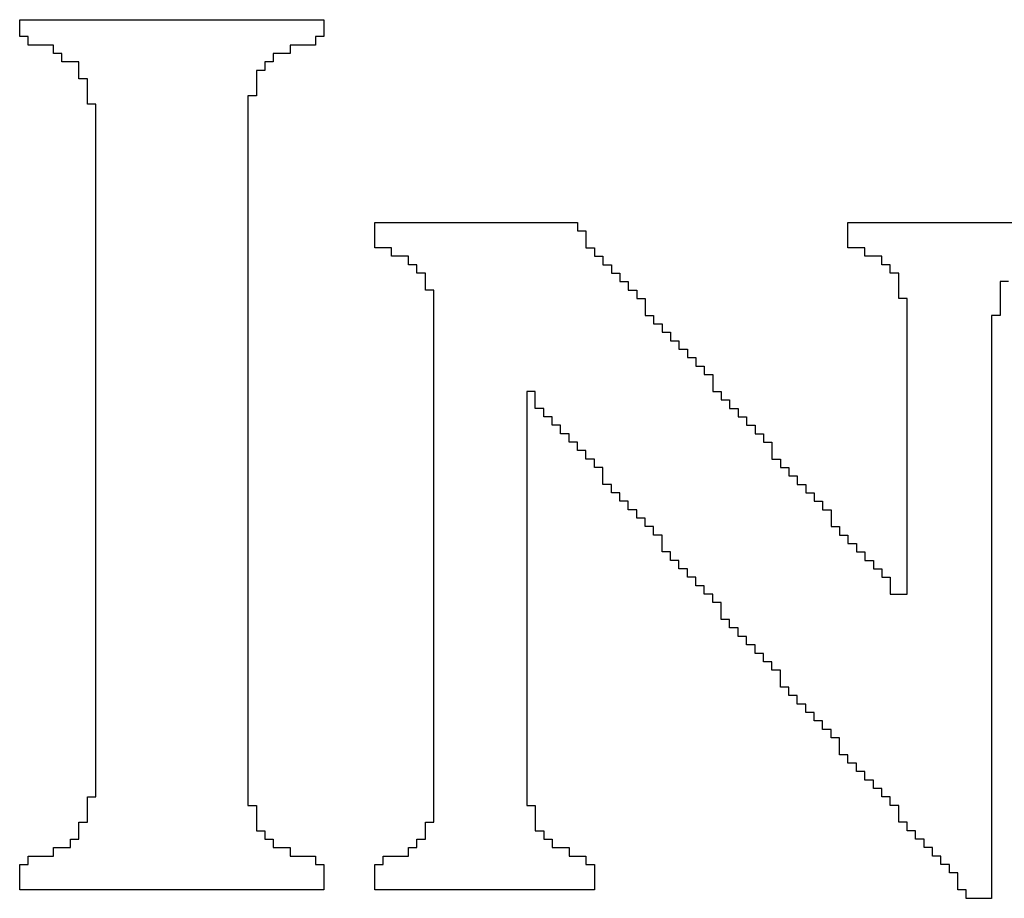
# Model space of a CAD drawing. Header units: inches. Extents: x -2.3 to 12.7, y -2.8 to 6.7.
# Tile 161 of 171: x 10.701 to 10.818, y -1.008 to -0.904. Entities that reach past the tile are written whole.
import ezdxf

# ---------------------------------------------------------------- set-up
doc = ezdxf.new("R2010")
doc.units = ezdxf.units.IN
doc.header["$MEASUREMENT"] = 0
doc.layers.add('M10 Fab Notes', color=56, linetype='Continuous')

msp = doc.modelspace()

# ---------------------------------------------------------------- linework, layer by layer
at = {"layer": 'M10 Fab Notes'}
for p, q in [((10.70124, -0.9049), (10.70124, -0.9039)), ((10.70124, -0.9039), (10.73724, -0.9039)), ((10.73724, -0.9039), (10.73724, -0.9049)), ((10.70124, -0.9059), (10.70124, -0.9049)), ((10.73724, -0.9049), (10.73724, -0.9059)), ((10.70224, -0.9059), (10.70124, -0.9059)), ((10.70224, -0.9069), (10.70224, -0.9059)), ((10.73724, -0.9059), (10.73624, -0.9059)), ((10.73624, -0.9059), (10.73624, -0.9069)), ((10.70524, -0.9069), (10.70224, -0.9069)), ((10.70524, -0.9079), (10.70524, -0.9069)), ((10.73624, -0.9069), (10.73324, -0.9069)), ((10.73324, -0.9069), (10.73324, -0.9079)), ((10.70624, -0.9079), (10.70524, -0.9079)), ((10.70624, -0.9089), (10.70624, -0.9079)), ((10.73324, -0.9079), (10.73124, -0.9079)), ((10.73124, -0.9079), (10.73124, -0.9089)), ((10.70824, -0.9089), (10.70624, -0.9089)), ((10.70824, -0.9099), (10.70824, -0.9089)), ((10.73124, -0.9089), (10.73024, -0.9089)), ((10.73024, -0.9089), (10.73024, -0.9099)), ((10.70824, -0.9109), (10.70824, -0.9099)), ((10.70924, -0.9109), (10.70824, -0.9109)), ((10.70924, -0.9119), (10.70924, -0.9109)), ((10.73024, -0.9099), (10.72924, -0.9099)), ((10.72924, -0.9099), (10.72924, -0.9109)), ((10.72924, -0.9109), (10.72924, -0.9119)), ((10.70924, -0.9129), (10.70924, -0.9119)), ((10.72924, -0.9119), (10.72924, -0.9129)), ((10.70924, -0.9139), (10.70924, -0.9129)), ((10.72924, -0.9129), (10.72824, -0.9129)), ((10.72824, -0.9129), (10.72824, -0.9139)), ((10.71024, -0.9139), (10.70924, -0.9139)), ((10.71024, -0.9149), (10.71024, -0.9139)), ((10.72824, -0.9139), (10.72824, -0.9149)), ((10.71024, -0.9159), (10.71024, -0.9149)), ((10.72824, -0.9149), (10.72824, -0.9159)), ((10.71024, -0.9169), (10.71024, -0.9159)), ((10.72824, -0.9159), (10.72824, -0.9169)), ((10.71024, -0.9179), (10.71024, -0.9169)), ((10.71024, -0.9189), (10.71024, -0.9179)), ((10.72824, -0.9169), (10.72824, -0.9179)), ((10.72824, -0.9179), (10.72824, -0.9189)), ((10.71024, -0.9199), (10.71024, -0.9189)), ((10.72824, -0.9189), (10.72824, -0.9199)), ((10.71024, -0.9209), (10.71024, -0.9199)), ((10.72824, -0.9199), (10.72824, -0.9209)), ((10.71024, -0.9219), (10.71024, -0.9209)), ((10.72824, -0.9209), (10.72824, -0.9219)), ((10.71024, -0.9229), (10.71024, -0.9219)), ((10.72824, -0.9219), (10.72824, -0.9229)), ((10.71024, -0.9239), (10.71024, -0.9229)), ((10.72824, -0.9229), (10.72824, -0.9239)), ((10.71024, -0.9249), (10.71024, -0.9239)), ((10.71024, -0.9259), (10.71024, -0.9249)), ((10.72824, -0.9239), (10.72824, -0.9249)), ((10.72824, -0.9249), (10.72824, -0.9259)), ((10.71024, -0.9269), (10.71024, -0.9259)), ((10.72824, -0.9259), (10.72824, -0.9269)), ((10.71024, -0.9279), (10.71024, -0.9269)), ((10.72824, -0.9269), (10.72824, -0.9279)), ((10.71024, -0.9289), (10.71024, -0.9279)), ((10.72824, -0.9279), (10.72824, -0.9289)), ((10.74324, -0.9289), (10.74324, -0.9279)), ((10.74324, -0.9279), (10.76724, -0.9279)), ((10.76724, -0.9279), (10.76724, -0.9289)), ((10.79924, -0.9289), (10.79924, -0.9279)), ((10.79924, -0.9279), (10.82324, -0.9279)), ((10.71024, -0.9299), (10.71024, -0.9289)), ((10.72824, -0.9289), (10.72824, -0.9299)), ((10.74324, -0.9299), (10.74324, -0.9289)), ((10.76724, -0.9289), (10.76824, -0.9289)), ((10.76824, -0.9289), (10.76824, -0.9299)), ((10.79924, -0.9299), (10.79924, -0.9289)), ((10.71024, -0.9309), (10.71024, -0.9299)), ((10.72824, -0.9299), (10.72824, -0.9309)), ((10.74324, -0.9309), (10.74324, -0.9299)), ((10.76824, -0.9299), (10.76824, -0.9309)), ((10.79924, -0.9309), (10.79924, -0.9299)), ((10.71024, -0.9319), (10.71024, -0.9309)), ((10.71024, -0.9329), (10.71024, -0.9319)), ((10.72824, -0.9309), (10.72824, -0.9319)), ((10.72824, -0.9319), (10.72824, -0.9329)), ((10.74524, -0.9309), (10.74324, -0.9309)), ((10.74524, -0.9319), (10.74524, -0.9309)), ((10.74724, -0.9319), (10.74524, -0.9319)), ((10.74724, -0.9329), (10.74724, -0.9319)), ((10.76824, -0.9309), (10.76924, -0.9309)), ((10.76924, -0.9309), (10.76924, -0.9319)), ((10.76924, -0.9319), (10.77024, -0.9319)), ((10.77024, -0.9319), (10.77024, -0.9329)), ((10.80124, -0.9309), (10.79924, -0.9309)), ((10.80124, -0.9319), (10.80124, -0.9309)), ((10.80324, -0.9319), (10.80124, -0.9319)), ((10.80324, -0.9329), (10.80324, -0.9319)), ((10.71024, -0.9339), (10.71024, -0.9329)), ((10.72824, -0.9329), (10.72824, -0.9339)), ((10.74824, -0.9329), (10.74724, -0.9329)), ((10.74824, -0.9339), (10.74824, -0.9329)), ((10.77024, -0.9329), (10.77124, -0.9329)), ((10.77124, -0.9329), (10.77124, -0.9339)), ((10.80424, -0.9329), (10.80324, -0.9329)), ((10.80424, -0.9339), (10.80424, -0.9329)), ((10.71024, -0.9349), (10.71024, -0.9339)), ((10.72824, -0.9339), (10.72824, -0.9349)), ((10.74924, -0.9339), (10.74824, -0.9339)), ((10.74924, -0.9349), (10.74924, -0.9339)), ((10.77124, -0.9339), (10.77224, -0.9339)), ((10.77224, -0.9339), (10.77224, -0.9349)), ((10.80524, -0.9339), (10.80424, -0.9339)), ((10.80524, -0.9349), (10.80524, -0.9339)), ((10.71024, -0.9359), (10.71024, -0.9349)), ((10.72824, -0.9349), (10.72824, -0.9359)), ((10.74924, -0.9359), (10.74924, -0.9349)), ((10.77224, -0.9349), (10.77324, -0.9349)), ((10.77324, -0.9349), (10.77324, -0.9359)), ((10.80524, -0.9359), (10.80524, -0.9349)), ((10.81824, -0.9349), (10.81724, -0.9349)), ((10.81724, -0.9349), (10.81724, -0.9359)), ((10.71024, -0.9369), (10.71024, -0.9359)), ((10.72824, -0.9359), (10.72824, -0.9369)), ((10.75024, -0.9359), (10.74924, -0.9359)), ((10.75024, -0.9369), (10.75024, -0.9359)), ((10.77324, -0.9359), (10.77424, -0.9359)), ((10.77424, -0.9359), (10.77424, -0.9369)), ((10.80524, -0.9369), (10.80524, -0.9359)), ((10.81724, -0.9359), (10.81724, -0.9369)), ((10.71024, -0.9379), (10.71024, -0.9369)), ((10.72824, -0.9369), (10.72824, -0.9379)), ((10.75024, -0.9379), (10.75024, -0.9369)), ((10.77424, -0.9369), (10.77524, -0.9369)), ((10.77524, -0.9369), (10.77524, -0.9379)), ((10.80624, -0.9369), (10.80524, -0.9369)), ((10.80624, -0.9379), (10.80624, -0.9369)), ((10.81724, -0.9369), (10.81724, -0.9379)), ((10.71024, -0.9389), (10.71024, -0.9379)), ((10.71024, -0.9399), (10.71024, -0.9389)), ((10.72824, -0.9379), (10.72824, -0.9389)), ((10.72824, -0.9389), (10.72824, -0.9399)), ((10.75024, -0.9389), (10.75024, -0.9379)), ((10.75024, -0.9399), (10.75024, -0.9389)), ((10.77524, -0.9379), (10.77524, -0.9389)), ((10.77524, -0.9389), (10.77624, -0.9389)), ((10.77624, -0.9389), (10.77624, -0.9399)), ((10.80624, -0.9389), (10.80624, -0.9379)), ((10.80624, -0.9399), (10.80624, -0.9389)), ((10.81724, -0.9389), (10.81624, -0.9389)), ((10.81624, -0.9389), (10.81624, -0.9399)), ((10.81724, -0.9379), (10.81724, -0.9389)), ((10.71024, -0.9409), (10.71024, -0.9399)), ((10.72824, -0.9399), (10.72824, -0.9409)), ((10.75024, -0.9409), (10.75024, -0.9399)), ((10.77624, -0.9399), (10.77724, -0.9399)), ((10.77724, -0.9399), (10.77724, -0.9409)), ((10.80624, -0.9409), (10.80624, -0.9399)), ((10.81624, -0.9399), (10.81624, -0.9409)), ((10.71024, -0.9419), (10.71024, -0.9409)), ((10.72824, -0.9409), (10.72824, -0.9419)), ((10.75024, -0.9419), (10.75024, -0.9409)), ((10.77724, -0.9409), (10.77824, -0.9409)), ((10.77824, -0.9409), (10.77824, -0.9419)), ((10.80624, -0.9419), (10.80624, -0.9409)), ((10.81624, -0.9409), (10.81624, -0.9419)), ((10.71024, -0.9429), (10.71024, -0.9419)), ((10.72824, -0.9419), (10.72824, -0.9429)), ((10.75024, -0.9429), (10.75024, -0.9419)), ((10.77824, -0.9419), (10.77924, -0.9419)), ((10.77924, -0.9419), (10.77924, -0.9429)), ((10.80624, -0.9429), (10.80624, -0.9419)), ((10.81624, -0.9419), (10.81624, -0.9429)), ((10.71024, -0.9439), (10.71024, -0.9429)), ((10.72824, -0.9429), (10.72824, -0.9439)), ((10.75024, -0.9439), (10.75024, -0.9429)), ((10.77924, -0.9429), (10.78024, -0.9429)), ((10.78024, -0.9429), (10.78024, -0.9439)), ((10.80624, -0.9439), (10.80624, -0.9429)), ((10.81624, -0.9429), (10.81624, -0.9439)), ((10.71024, -0.9449), (10.71024, -0.9439)), ((10.72824, -0.9439), (10.72824, -0.9449)), ((10.75024, -0.9449), (10.75024, -0.9439)), ((10.78024, -0.9439), (10.78124, -0.9439)), ((10.78124, -0.9439), (10.78124, -0.9449)), ((10.80624, -0.9449), (10.80624, -0.9439)), ((10.81624, -0.9439), (10.81624, -0.9449)), ((10.71024, -0.9459), (10.71024, -0.9449)), ((10.71024, -0.9469), (10.71024, -0.9459)), ((10.72824, -0.9449), (10.72824, -0.9459)), ((10.72824, -0.9459), (10.72824, -0.9469)), ((10.75024, -0.9459), (10.75024, -0.9449)), ((10.75024, -0.9469), (10.75024, -0.9459)), ((10.78124, -0.9449), (10.78224, -0.9449)), ((10.78224, -0.9449), (10.78224, -0.9459)), ((10.78224, -0.9459), (10.78324, -0.9459)), ((10.78324, -0.9459), (10.78324, -0.9469)), ((10.80624, -0.9459), (10.80624, -0.9449)), ((10.80624, -0.9469), (10.80624, -0.9459)), ((10.81624, -0.9449), (10.81624, -0.9459)), ((10.81624, -0.9459), (10.81624, -0.9469)), ((10.71024, -0.9479), (10.71024, -0.9469)), ((10.72824, -0.9469), (10.72824, -0.9479)), ((10.75024, -0.9479), (10.75024, -0.9469)), ((10.78324, -0.9469), (10.78324, -0.9479)), ((10.80624, -0.9479), (10.80624, -0.9469)), ((10.81624, -0.9469), (10.81624, -0.9479)), ((10.71024, -0.9489), (10.71024, -0.9479)), ((10.72824, -0.9479), (10.72824, -0.9489)), ((10.75024, -0.9489), (10.75024, -0.9479)), ((10.76224, -0.9479), (10.76124, -0.9479)), ((10.76124, -0.9479), (10.76124, -0.9489)), ((10.76224, -0.9489), (10.76224, -0.9479)), ((10.78324, -0.9479), (10.78424, -0.9479)), ((10.78424, -0.9479), (10.78424, -0.9489)), ((10.80624, -0.9489), (10.80624, -0.9479)), ((10.81624, -0.9479), (10.81624, -0.9489)), ((10.71024, -0.9499), (10.71024, -0.9489)), ((10.72824, -0.9489), (10.72824, -0.9499)), ((10.75024, -0.9499), (10.75024, -0.9489)), ((10.76124, -0.9489), (10.76124, -0.9499)), ((10.76224, -0.9499), (10.76224, -0.9489)), ((10.78424, -0.9489), (10.78524, -0.9489)), ((10.78524, -0.9489), (10.78524, -0.9499)), ((10.80624, -0.9499), (10.80624, -0.9489)), ((10.81624, -0.9489), (10.81624, -0.9499)), ((10.71024, -0.9509), (10.71024, -0.9499)), ((10.72824, -0.9499), (10.72824, -0.9509)), ((10.75024, -0.9509), (10.75024, -0.9499)), ((10.76124, -0.9499), (10.76124, -0.9509)), ((10.76324, -0.9499), (10.76224, -0.9499)), ((10.76324, -0.9509), (10.76324, -0.9499)), ((10.78524, -0.9499), (10.78624, -0.9499)), ((10.78624, -0.9499), (10.78624, -0.9509)), ((10.80624, -0.9509), (10.80624, -0.9499)), ((10.81624, -0.9499), (10.81624, -0.9509)), ((10.71024, -0.9519), (10.71024, -0.9509)), ((10.72824, -0.9509), (10.72824, -0.9519)), ((10.75024, -0.9519), (10.75024, -0.9509)), ((10.76124, -0.9509), (10.76124, -0.9519)), ((10.76424, -0.9509), (10.76324, -0.9509)), ((10.76424, -0.9519), (10.76424, -0.9509)), ((10.78624, -0.9509), (10.78724, -0.9509)), ((10.78724, -0.9509), (10.78724, -0.9519)), ((10.80624, -0.9519), (10.80624, -0.9509)), ((10.81624, -0.9509), (10.81624, -0.9519)), ((10.71024, -0.9529), (10.71024, -0.9519)), ((10.71024, -0.9539), (10.71024, -0.9529)), ((10.72824, -0.9519), (10.72824, -0.9529)), ((10.72824, -0.9529), (10.72824, -0.9539)), ((10.75024, -0.9529), (10.75024, -0.9519)), ((10.75024, -0.9539), (10.75024, -0.9529)), ((10.76124, -0.9519), (10.76124, -0.9529)), ((10.76124, -0.9529), (10.76124, -0.9539)), ((10.76524, -0.9519), (10.76424, -0.9519)), ((10.76524, -0.9529), (10.76524, -0.9519)), ((10.76624, -0.9529), (10.76524, -0.9529)), ((10.76624, -0.9539), (10.76624, -0.9529)), ((10.78724, -0.9519), (10.78824, -0.9519)), ((10.78824, -0.9519), (10.78824, -0.9529)), ((10.78824, -0.9529), (10.78924, -0.9529)), ((10.78924, -0.9529), (10.78924, -0.9539)), ((10.80624, -0.9529), (10.80624, -0.9519)), ((10.80624, -0.9539), (10.80624, -0.9529)), ((10.81624, -0.9519), (10.81624, -0.9529)), ((10.81624, -0.9529), (10.81624, -0.9539)), ((10.71024, -0.9549), (10.71024, -0.9539)), ((10.72824, -0.9539), (10.72824, -0.9549)), ((10.75024, -0.9549), (10.75024, -0.9539)), ((10.76124, -0.9539), (10.76124, -0.9549)), ((10.76724, -0.9539), (10.76624, -0.9539)), ((10.76724, -0.9549), (10.76724, -0.9539)), ((10.78924, -0.9539), (10.79024, -0.9539)), ((10.79024, -0.9539), (10.79024, -0.9549)), ((10.80624, -0.9549), (10.80624, -0.9539)), ((10.81624, -0.9539), (10.81624, -0.9549)), ((10.71024, -0.9559), (10.71024, -0.9549)), ((10.72824, -0.9549), (10.72824, -0.9559)), ((10.75024, -0.9559), (10.75024, -0.9549)), ((10.76124, -0.9549), (10.76124, -0.9559)), ((10.76824, -0.9549), (10.76724, -0.9549)), ((10.76824, -0.9559), (10.76824, -0.9549)), ((10.79024, -0.9549), (10.79024, -0.9559)), ((10.80624, -0.9559), (10.80624, -0.9549)), ((10.81624, -0.9549), (10.81624, -0.9559)), ((10.71024, -0.9569), (10.71024, -0.9559)), ((10.72824, -0.9559), (10.72824, -0.9569)), ((10.75024, -0.9569), (10.75024, -0.9559)), ((10.76124, -0.9559), (10.76124, -0.9569)), ((10.76924, -0.9559), (10.76824, -0.9559)), ((10.76924, -0.9569), (10.76924, -0.9559)), ((10.79024, -0.9559), (10.79124, -0.9559)), ((10.79124, -0.9559), (10.79124, -0.9569)), ((10.80624, -0.9569), (10.80624, -0.9559)), ((10.81624, -0.9559), (10.81624, -0.9569)), ((10.71024, -0.9579), (10.71024, -0.9569)), ((10.72824, -0.9569), (10.72824, -0.9579)), ((10.75024, -0.9579), (10.75024, -0.9569)), ((10.76124, -0.9569), (10.76124, -0.9579)), ((10.77024, -0.9569), (10.76924, -0.9569)), ((10.77024, -0.9579), (10.77024, -0.9569)), ((10.79124, -0.9569), (10.79224, -0.9569)), ((10.79224, -0.9569), (10.79224, -0.9579)), ((10.80624, -0.9579), (10.80624, -0.9569)), ((10.81624, -0.9569), (10.81624, -0.9579)), ((10.71024, -0.9589), (10.71024, -0.9579)), ((10.72824, -0.9579), (10.72824, -0.9589)), ((10.75024, -0.9589), (10.75024, -0.9579)), ((10.76124, -0.9579), (10.76124, -0.9589)), ((10.77024, -0.9589), (10.77024, -0.9579)), ((10.79224, -0.9579), (10.79324, -0.9579)), ((10.79324, -0.9579), (10.79324, -0.9589)), ((10.80624, -0.9589), (10.80624, -0.9579)), ((10.81624, -0.9579), (10.81624, -0.9589)), ((10.71024, -0.9599), (10.71024, -0.9589)), ((10.71024, -0.9609), (10.71024, -0.9599)), ((10.72824, -0.9589), (10.72824, -0.9599)), ((10.72824, -0.9599), (10.72824, -0.9609)), ((10.75024, -0.9599), (10.75024, -0.9589)), ((10.75024, -0.9609), (10.75024, -0.9599)), ((10.76124, -0.9589), (10.76124, -0.9599)), ((10.76124, -0.9599), (10.76124, -0.9609)), ((10.77124, -0.9589), (10.77024, -0.9589)), ((10.77124, -0.9599), (10.77124, -0.9589)), ((10.77224, -0.9599), (10.77124, -0.9599)), ((10.77224, -0.9609), (10.77224, -0.9599)), ((10.79324, -0.9589), (10.79424, -0.9589)), ((10.79424, -0.9589), (10.79424, -0.9599)), ((10.79424, -0.9599), (10.79524, -0.9599)), ((10.79524, -0.9599), (10.79524, -0.9609)), ((10.80624, -0.9599), (10.80624, -0.9589)), ((10.80624, -0.9609), (10.80624, -0.9599)), ((10.81624, -0.9589), (10.81624, -0.9599)), ((10.81624, -0.9599), (10.81624, -0.9609)), ((10.71024, -0.9619), (10.71024, -0.9609)), ((10.72824, -0.9609), (10.72824, -0.9619)), ((10.75024, -0.9619), (10.75024, -0.9609)), ((10.76124, -0.9609), (10.76124, -0.9619)), ((10.77324, -0.9609), (10.77224, -0.9609)), ((10.77324, -0.9619), (10.77324, -0.9609)), ((10.79524, -0.9609), (10.79624, -0.9609)), ((10.79624, -0.9609), (10.79624, -0.9619)), ((10.80624, -0.9619), (10.80624, -0.9609)), ((10.81624, -0.9609), (10.81624, -0.9619)), ((10.71024, -0.9629), (10.71024, -0.9619)), ((10.72824, -0.9619), (10.72824, -0.9629)), ((10.75024, -0.9629), (10.75024, -0.9619)), ((10.76124, -0.9619), (10.76124, -0.9629)), ((10.77424, -0.9619), (10.77324, -0.9619)), ((10.77424, -0.9629), (10.77424, -0.9619)), ((10.79624, -0.9619), (10.79724, -0.9619)), ((10.79724, -0.9619), (10.79724, -0.9629)), ((10.80624, -0.9629), (10.80624, -0.9619)), ((10.81624, -0.9619), (10.81624, -0.9629)), ((10.71024, -0.9639), (10.71024, -0.9629)), ((10.72824, -0.9629), (10.72824, -0.9639)), ((10.75024, -0.9639), (10.75024, -0.9629)), ((10.76124, -0.9629), (10.76124, -0.9639)), ((10.77524, -0.9629), (10.77424, -0.9629)), ((10.77524, -0.9639), (10.77524, -0.9629)), ((10.79724, -0.9629), (10.79724, -0.9639)), ((10.80624, -0.9639), (10.80624, -0.9629)), ((10.81624, -0.9629), (10.81624, -0.9639)), ((10.71024, -0.9649), (10.71024, -0.9639)), ((10.72824, -0.9639), (10.72824, -0.9649)), ((10.75024, -0.9649), (10.75024, -0.9639)), ((10.76124, -0.9639), (10.76124, -0.9649)), ((10.77624, -0.9639), (10.77524, -0.9639)), ((10.77624, -0.9649), (10.77624, -0.9639)), ((10.79724, -0.9639), (10.79824, -0.9639)), ((10.79824, -0.9639), (10.79824, -0.9649)), ((10.80624, -0.9649), (10.80624, -0.9639)), ((10.81624, -0.9639), (10.81624, -0.9649)), ((10.71024, -0.9659), (10.71024, -0.9649)), ((10.72824, -0.9649), (10.72824, -0.9659)), ((10.75024, -0.9659), (10.75024, -0.9649)), ((10.76124, -0.9649), (10.76124, -0.9659)), ((10.77724, -0.9649), (10.77624, -0.9649)), ((10.77724, -0.9659), (10.77724, -0.9649)), ((10.79824, -0.9649), (10.79924, -0.9649)), ((10.79924, -0.9649), (10.79924, -0.9659)), ((10.80624, -0.9659), (10.80624, -0.9649)), ((10.81624, -0.9649), (10.81624, -0.9659)), ((10.71024, -0.9669), (10.71024, -0.9659)), ((10.71024, -0.9679), (10.71024, -0.9669)), ((10.72824, -0.9659), (10.72824, -0.9669)), ((10.72824, -0.9669), (10.72824, -0.9679)), ((10.75024, -0.9669), (10.75024, -0.9659)), ((10.75024, -0.9679), (10.75024, -0.9669)), ((10.76124, -0.9659), (10.76124, -0.9669)), ((10.76124, -0.9669), (10.76124, -0.9679)), ((10.77724, -0.9669), (10.77724, -0.9659)), ((10.77824, -0.9669), (10.77724, -0.9669)), ((10.77824, -0.9679), (10.77824, -0.9669)), ((10.79924, -0.9659), (10.80024, -0.9659)), ((10.80024, -0.9659), (10.80024, -0.9669)), ((10.80024, -0.9669), (10.80124, -0.9669)), ((10.80124, -0.9669), (10.80124, -0.9679)), ((10.80624, -0.9669), (10.80624, -0.9659)), ((10.80624, -0.9679), (10.80624, -0.9669)), ((10.81624, -0.9659), (10.81624, -0.9669)), ((10.81624, -0.9669), (10.81624, -0.9679)), ((10.71024, -0.9689), (10.71024, -0.9679)), ((10.72824, -0.9679), (10.72824, -0.9689)), ((10.75024, -0.9689), (10.75024, -0.9679)), ((10.76124, -0.9679), (10.76124, -0.9689)), ((10.77924, -0.9679), (10.77824, -0.9679)), ((10.77924, -0.9689), (10.77924, -0.9679)), ((10.80124, -0.9679), (10.80224, -0.9679)), ((10.80224, -0.9679), (10.80224, -0.9689)), ((10.80624, -0.9689), (10.80624, -0.9679)), ((10.81624, -0.9679), (10.81624, -0.9689)), ((10.71024, -0.9699), (10.71024, -0.9689)), ((10.72824, -0.9689), (10.72824, -0.9699)), ((10.75024, -0.9699), (10.75024, -0.9689)), ((10.76124, -0.9689), (10.76124, -0.9699)), ((10.78024, -0.9689), (10.77924, -0.9689)), ((10.78024, -0.9699), (10.78024, -0.9689)), ((10.80224, -0.9689), (10.80324, -0.9689)), ((10.80324, -0.9689), (10.80324, -0.9699)), ((10.80624, -0.9699), (10.80624, -0.9689)), ((10.81624, -0.9689), (10.81624, -0.9699)), ((10.71024, -0.9709), (10.71024, -0.9699)), ((10.72824, -0.9699), (10.72824, -0.9709)), ((10.75024, -0.9709), (10.75024, -0.9699)), ((10.76124, -0.9699), (10.76124, -0.9709)), ((10.78124, -0.9699), (10.78024, -0.9699)), ((10.78124, -0.9709), (10.78124, -0.9699)), ((10.80324, -0.9699), (10.80424, -0.9699)), ((10.80424, -0.9699), (10.80424, -0.9709)), ((10.80624, -0.9709), (10.80624, -0.9699)), ((10.81624, -0.9699), (10.81624, -0.9709)), ((10.71024, -0.9719), (10.71024, -0.9709)), ((10.72824, -0.9709), (10.72824, -0.9719)), ((10.75024, -0.9719), (10.75024, -0.9709)), ((10.76124, -0.9709), (10.76124, -0.9719)), ((10.78224, -0.9709), (10.78124, -0.9709)), ((10.78224, -0.9719), (10.78224, -0.9709)), ((10.80424, -0.9709), (10.80424, -0.9719)), ((10.80624, -0.9719), (10.80624, -0.9709)), ((10.81624, -0.9709), (10.81624, -0.9719)), ((10.71024, -0.9729), (10.71024, -0.9719)), ((10.72824, -0.9719), (10.72824, -0.9729)), ((10.75024, -0.9729), (10.75024, -0.9719)), ((10.76124, -0.9719), (10.76124, -0.9729)), ((10.78324, -0.9719), (10.78224, -0.9719)), ((10.78324, -0.9729), (10.78324, -0.9719)), ((10.80424, -0.9719), (10.80624, -0.9719)), ((10.81624, -0.9719), (10.81624, -0.9729)), ((10.71024, -0.9739), (10.71024, -0.9729)), ((10.71024, -0.9749), (10.71024, -0.9739)), ((10.72824, -0.9729), (10.72824, -0.9739)), ((10.72824, -0.9739), (10.72824, -0.9749)), ((10.75024, -0.9739), (10.75024, -0.9729)), ((10.75024, -0.9749), (10.75024, -0.9739)), ((10.76124, -0.9729), (10.76124, -0.9739)), ((10.76124, -0.9739), (10.76124, -0.9749)), ((10.78424, -0.9729), (10.78324, -0.9729)), ((10.78424, -0.9739), (10.78424, -0.9729)), ((10.78424, -0.9749), (10.78424, -0.9739)), ((10.81624, -0.9729), (10.81624, -0.9739)), ((10.81624, -0.9739), (10.81624, -0.9749)), ((10.71024, -0.9759), (10.71024, -0.9749)), ((10.72824, -0.9749), (10.72824, -0.9759)), ((10.75024, -0.9759), (10.75024, -0.9749)), ((10.76124, -0.9749), (10.76124, -0.9759)), ((10.78524, -0.9749), (10.78424, -0.9749)), ((10.78524, -0.9759), (10.78524, -0.9749)), ((10.81624, -0.9749), (10.81624, -0.9759)), ((10.71024, -0.9769), (10.71024, -0.9759)), ((10.72824, -0.9759), (10.72824, -0.9769)), ((10.75024, -0.9769), (10.75024, -0.9759)), ((10.76124, -0.9759), (10.76124, -0.9769)), ((10.78624, -0.9759), (10.78524, -0.9759)), ((10.78624, -0.9769), (10.78624, -0.9759)), ((10.81624, -0.9759), (10.81624, -0.9769)), ((10.71024, -0.9779), (10.71024, -0.9769)), ((10.72824, -0.9769), (10.72824, -0.9779)), ((10.75024, -0.9779), (10.75024, -0.9769)), ((10.76124, -0.9769), (10.76124, -0.9779)), ((10.78724, -0.9769), (10.78624, -0.9769)), ((10.78724, -0.9779), (10.78724, -0.9769)), ((10.81624, -0.9769), (10.81624, -0.9779)), ((10.71024, -0.9789), (10.71024, -0.9779)), ((10.72824, -0.9779), (10.72824, -0.9789)), ((10.75024, -0.9789), (10.75024, -0.9779)), ((10.76124, -0.9779), (10.76124, -0.9789)), ((10.78824, -0.9779), (10.78724, -0.9779)), ((10.78824, -0.9789), (10.78824, -0.9779)), ((10.81624, -0.9779), (10.81624, -0.9789)), ((10.71024, -0.9799), (10.71024, -0.9789)), ((10.72824, -0.9789), (10.72824, -0.9799)), ((10.75024, -0.9799), (10.75024, -0.9789)), ((10.76124, -0.9789), (10.76124, -0.9799)), ((10.78924, -0.9789), (10.78824, -0.9789)), ((10.78924, -0.9799), (10.78924, -0.9789)), ((10.81624, -0.9789), (10.81624, -0.9799)), ((10.71024, -0.9809), (10.71024, -0.9799)), ((10.71024, -0.9819), (10.71024, -0.9809)), ((10.72824, -0.9799), (10.72824, -0.9809)), ((10.72824, -0.9809), (10.72824, -0.9819)), ((10.75024, -0.9809), (10.75024, -0.9799)), ((10.75024, -0.9819), (10.75024, -0.9809)), ((10.76124, -0.9799), (10.76124, -0.9809)), ((10.76124, -0.9809), (10.76124, -0.9819)), ((10.79024, -0.9799), (10.78924, -0.9799)), ((10.79024, -0.9809), (10.79024, -0.9799)), ((10.79124, -0.9809), (10.79024, -0.9809)), ((10.79124, -0.9819), (10.79124, -0.9809)), ((10.81624, -0.9799), (10.81624, -0.9809)), ((10.81624, -0.9809), (10.81624, -0.9819)), ((10.71024, -0.9829), (10.71024, -0.9819)), ((10.72824, -0.9819), (10.72824, -0.9829)), ((10.75024, -0.9829), (10.75024, -0.9819)), ((10.76124, -0.9819), (10.76124, -0.9829)), ((10.79124, -0.9829), (10.79124, -0.9819)), ((10.81624, -0.9819), (10.81624, -0.9829)), ((10.71024, -0.9839), (10.71024, -0.9829)), ((10.72824, -0.9829), (10.72824, -0.9839)), ((10.75024, -0.9839), (10.75024, -0.9829)), ((10.76124, -0.9829), (10.76124, -0.9839)), ((10.79224, -0.9829), (10.79124, -0.9829)), ((10.79224, -0.9839), (10.79224, -0.9829)), ((10.81624, -0.9829), (10.81624, -0.9839)), ((10.71024, -0.9849), (10.71024, -0.9839)), ((10.72824, -0.9839), (10.72824, -0.9849)), ((10.75024, -0.9849), (10.75024, -0.9839)), ((10.76124, -0.9839), (10.76124, -0.9849)), ((10.79324, -0.9839), (10.79224, -0.9839)), ((10.79324, -0.9849), (10.79324, -0.9839)), ((10.81624, -0.9839), (10.81624, -0.9849)), ((10.71024, -0.9859), (10.71024, -0.9849)), ((10.72824, -0.9849), (10.72824, -0.9859)), ((10.75024, -0.9859), (10.75024, -0.9849)), ((10.76124, -0.9849), (10.76124, -0.9859)), ((10.79424, -0.9849), (10.79324, -0.9849)), ((10.79424, -0.9859), (10.79424, -0.9849)), ((10.81624, -0.9849), (10.81624, -0.9859)), ((10.71024, -0.9869), (10.71024, -0.9859)), ((10.72824, -0.9859), (10.72824, -0.9869)), ((10.75024, -0.9869), (10.75024, -0.9859)), ((10.76124, -0.9859), (10.76124, -0.9869)), ((10.79524, -0.9859), (10.79424, -0.9859)), ((10.79524, -0.9869), (10.79524, -0.9859)), ((10.81624, -0.9859), (10.81624, -0.9869)), ((10.71024, -0.9879), (10.71024, -0.9869)), ((10.71024, -0.9889), (10.71024, -0.9879)), ((10.72824, -0.9869), (10.72824, -0.9879)), ((10.72824, -0.9879), (10.72824, -0.9889)), ((10.75024, -0.9879), (10.75024, -0.9869)), ((10.75024, -0.9889), (10.75024, -0.9879)), ((10.76124, -0.9869), (10.76124, -0.9879)), ((10.76124, -0.9879), (10.76124, -0.9889)), ((10.79624, -0.9869), (10.79524, -0.9869)), ((10.79624, -0.9879), (10.79624, -0.9869)), ((10.79724, -0.9879), (10.79624, -0.9879)), ((10.79724, -0.9889), (10.79724, -0.9879)), ((10.81624, -0.9869), (10.81624, -0.9879)), ((10.81624, -0.9879), (10.81624, -0.9889)), ((10.71024, -0.9899), (10.71024, -0.9889)), ((10.72824, -0.9889), (10.72824, -0.9899)), ((10.75024, -0.9899), (10.75024, -0.9889)), ((10.76124, -0.9889), (10.76124, -0.9899)), ((10.79824, -0.9889), (10.79724, -0.9889)), ((10.79824, -0.9899), (10.79824, -0.9889)), ((10.81624, -0.9889), (10.81624, -0.9899)), ((10.71024, -0.9909), (10.71024, -0.9899)), ((10.72824, -0.9899), (10.72824, -0.9909)), ((10.75024, -0.9909), (10.75024, -0.9899)), ((10.76124, -0.9899), (10.76124, -0.9909)), ((10.79824, -0.9909), (10.79824, -0.9899)), ((10.81624, -0.9899), (10.81624, -0.9909)), ((10.71024, -0.9919), (10.71024, -0.9909)), ((10.72824, -0.9909), (10.72824, -0.9919)), ((10.75024, -0.9919), (10.75024, -0.9909)), ((10.76124, -0.9909), (10.76124, -0.9919)), ((10.79924, -0.9909), (10.79824, -0.9909)), ((10.79924, -0.9919), (10.79924, -0.9909)), ((10.81624, -0.9909), (10.81624, -0.9919)), ((10.71024, -0.9929), (10.71024, -0.9919)), ((10.72824, -0.9919), (10.72824, -0.9929)), ((10.75024, -0.9929), (10.75024, -0.9919)), ((10.76124, -0.9919), (10.76124, -0.9929)), ((10.80024, -0.9919), (10.79924, -0.9919)), ((10.80024, -0.9929), (10.80024, -0.9919)), ((10.81624, -0.9919), (10.81624, -0.9929)), ((10.71024, -0.9939), (10.71024, -0.9929)), ((10.72824, -0.9929), (10.72824, -0.9939)), ((10.75024, -0.9939), (10.75024, -0.9929)), ((10.76124, -0.9929), (10.76124, -0.9939)), ((10.80124, -0.9929), (10.80024, -0.9929)), ((10.80124, -0.9939), (10.80124, -0.9929)), ((10.81624, -0.9929), (10.81624, -0.9939)), ((10.71024, -0.9949), (10.71024, -0.9939)), ((10.71024, -0.9959), (10.71024, -0.9949)), ((10.72824, -0.9939), (10.72824, -0.9949)), ((10.72824, -0.9949), (10.72824, -0.9959)), ((10.75024, -0.9949), (10.75024, -0.9939)), ((10.75024, -0.9959), (10.75024, -0.9949)), ((10.76124, -0.9939), (10.76124, -0.9949)), ((10.76124, -0.9949), (10.76124, -0.9959)), ((10.80224, -0.9939), (10.80124, -0.9939)), ((10.80224, -0.9949), (10.80224, -0.9939)), ((10.80324, -0.9949), (10.80224, -0.9949)), ((10.80324, -0.9959), (10.80324, -0.9949)), ((10.81624, -0.9939), (10.81624, -0.9949)), ((10.81624, -0.9949), (10.81624, -0.9959)), ((10.70924, -0.9969), (10.70924, -0.9959)), ((10.70924, -0.9959), (10.71024, -0.9959)), ((10.72824, -0.9959), (10.72824, -0.9969)), ((10.75024, -0.9969), (10.75024, -0.9959)), ((10.76124, -0.9959), (10.76124, -0.9969)), ((10.80424, -0.9959), (10.80324, -0.9959)), ((10.80424, -0.9969), (10.80424, -0.9959)), ((10.81624, -0.9959), (10.81624, -0.9969)), ((10.70924, -0.9979), (10.70924, -0.9969)), ((10.72824, -0.9969), (10.72924, -0.9969)), ((10.72924, -0.9969), (10.72924, -0.9979)), ((10.75024, -0.9979), (10.75024, -0.9969)), ((10.76124, -0.9969), (10.76224, -0.9969)), ((10.76224, -0.9969), (10.76224, -0.9979)), ((10.80524, -0.9969), (10.80424, -0.9969)), ((10.80524, -0.9979), (10.80524, -0.9969)), ((10.81624, -0.9969), (10.81624, -0.9979)), ((10.70924, -0.9989), (10.70924, -0.9979)), ((10.72924, -0.9979), (10.72924, -0.9989)), ((10.75024, -0.9989), (10.75024, -0.9979)), ((10.76224, -0.9979), (10.76224, -0.9989)), ((10.80524, -0.9989), (10.80524, -0.9979)), ((10.81624, -0.9979), (10.81624, -0.9989)), ((10.70824, -0.9999), (10.70824, -0.9989)), ((10.70824, -0.9989), (10.70924, -0.9989)), ((10.72924, -0.9989), (10.72924, -0.9999)), ((10.74924, -0.9999), (10.74924, -0.9989)), ((10.74924, -0.9989), (10.75024, -0.9989)), ((10.76224, -0.9989), (10.76224, -0.9999)), ((10.80624, -0.9989), (10.80524, -0.9989)), ((10.80624, -0.9999), (10.80624, -0.9989)), ((10.81624, -0.9989), (10.81624, -0.9999)), ((10.70824, -1.0009), (10.70824, -0.9999)), ((10.72924, -0.9999), (10.73024, -0.9999)), ((10.73024, -0.9999), (10.73024, -1.0009)), ((10.74924, -1.0009), (10.74924, -0.9999)), ((10.76224, -0.9999), (10.76324, -0.9999)), ((10.76324, -0.9999), (10.76324, -1.0009)), ((10.80724, -0.9999), (10.80624, -0.9999)), ((10.80724, -1.0009), (10.80724, -0.9999)), ((10.81624, -0.9999), (10.81624, -1.0009)), ((10.70524, -1.0029), (10.70524, -1.0019)), ((10.70524, -1.0019), (10.70724, -1.0019)), ((10.70724, -1.0019), (10.70724, -1.0009)), ((10.70724, -1.0009), (10.70824, -1.0009)), ((10.73024, -1.0009), (10.73124, -1.0009)), ((10.73124, -1.0009), (10.73124, -1.0019)), ((10.73124, -1.0019), (10.73324, -1.0019)), ((10.73324, -1.0019), (10.73324, -1.0029)), ((10.74724, -1.0029), (10.74724, -1.0019)), ((10.74724, -1.0019), (10.74824, -1.0019)), ((10.74824, -1.0019), (10.74824, -1.0009)), ((10.74824, -1.0009), (10.74924, -1.0009)), ((10.76324, -1.0009), (10.76424, -1.0009)), ((10.76424, -1.0009), (10.76424, -1.0019)), ((10.76424, -1.0019), (10.76624, -1.0019)), ((10.76624, -1.0019), (10.76624, -1.0029)), ((10.80824, -1.0009), (10.80724, -1.0009)), ((10.80824, -1.0019), (10.80824, -1.0009)), ((10.80924, -1.0019), (10.80824, -1.0019)), ((10.80924, -1.0029), (10.80924, -1.0019)), ((10.81624, -1.0009), (10.81624, -1.0019)), ((10.81624, -1.0019), (10.81624, -1.0029)), ((10.70224, -1.0039), (10.70224, -1.0029)), ((10.70224, -1.0029), (10.70524, -1.0029)), ((10.73324, -1.0029), (10.73624, -1.0029)), ((10.73624, -1.0029), (10.73624, -1.0039)), ((10.74424, -1.0039), (10.74424, -1.0029)), ((10.74424, -1.0029), (10.74724, -1.0029)), ((10.76624, -1.0029), (10.76824, -1.0029)), ((10.76824, -1.0029), (10.76824, -1.0039)), ((10.81024, -1.0029), (10.80924, -1.0029)), ((10.81024, -1.0039), (10.81024, -1.0029)), ((10.81624, -1.0029), (10.81624, -1.0039)), ((10.70124, -1.0049), (10.70124, -1.0039)), ((10.70124, -1.0039), (10.70224, -1.0039)), ((10.73624, -1.0039), (10.73724, -1.0039)), ((10.73724, -1.0039), (10.73724, -1.0049)), ((10.74324, -1.0049), (10.74324, -1.0039)), ((10.74324, -1.0039), (10.74424, -1.0039)), ((10.76824, -1.0039), (10.76924, -1.0039)), ((10.76924, -1.0039), (10.76924, -1.0049)), ((10.81124, -1.0039), (10.81024, -1.0039)), ((10.81124, -1.0049), (10.81124, -1.0039)), ((10.81624, -1.0039), (10.81624, -1.0049)), ((10.70124, -1.0059), (10.70124, -1.0049)), ((10.73724, -1.0049), (10.73724, -1.0059)), ((10.74324, -1.0059), (10.74324, -1.0049)), ((10.76924, -1.0049), (10.76924, -1.0059)), ((10.81224, -1.0049), (10.81124, -1.0049)), ((10.81224, -1.0059), (10.81224, -1.0049)), ((10.81624, -1.0049), (10.81624, -1.0059)), ((10.70124, -1.0069), (10.70124, -1.0059)), ((10.73724, -1.0059), (10.73724, -1.0069)), ((10.74324, -1.0069), (10.74324, -1.0059)), ((10.76924, -1.0059), (10.76924, -1.0069)), ((10.81224, -1.0069), (10.81224, -1.0059)), ((10.81624, -1.0059), (10.81624, -1.0069)), ((10.73724, -1.0069), (10.70124, -1.0069)), ((10.76924, -1.0069), (10.74324, -1.0069)), ((10.81324, -1.0069), (10.81224, -1.0069)), ((10.81324, -1.0079), (10.81324, -1.0069)), ((10.81624, -1.0069), (10.81624, -1.0079)), ((10.81624, -1.0079), (10.81324, -1.0079))]:
    msp.add_line(p, q, dxfattribs=at)

doc.saveas('drawing.dxf')
